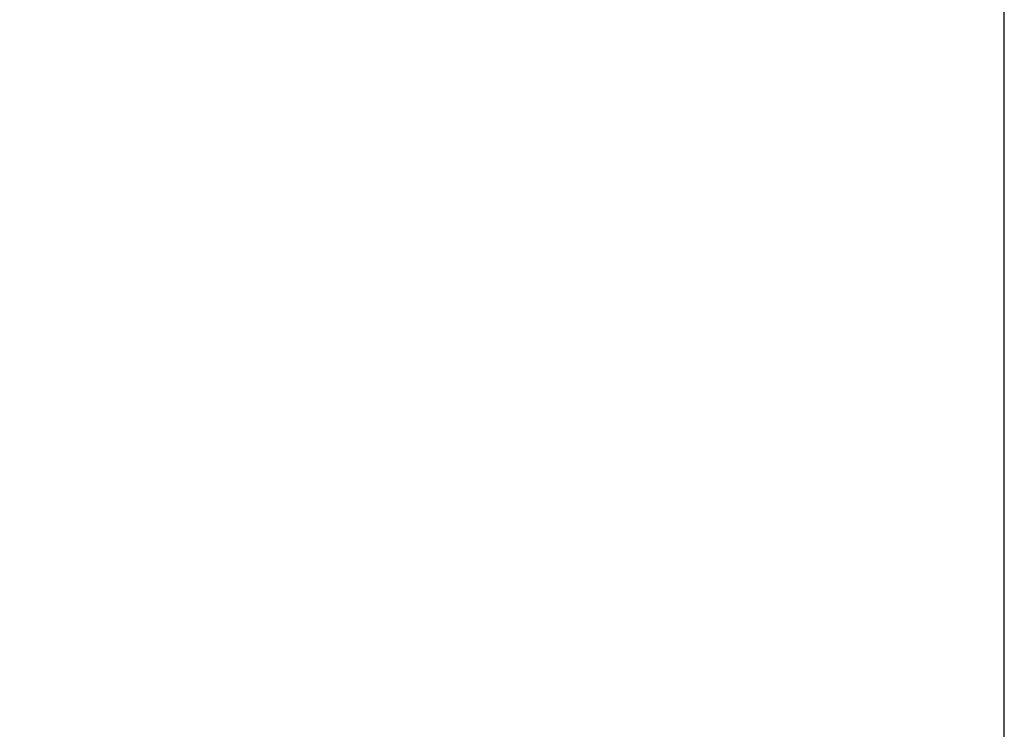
# Model space of a CAD drawing. Header units: inches. Extents: x 0 to 188, y 0 to 141.
# Tile 20 of 21: x 141 to 188, y 43 to 77. Entities that reach past the tile are written whole.
import ezdxf
from ezdxf import colors
from ezdxf.entities.mleader import LeaderData, LeaderLine
from ezdxf.math import Vec2, Vec3

# ---------------------------------------------------------------- set-up
doc = ezdxf.new("R2010")
doc.units = ezdxf.units.IN
doc.header["$MEASUREMENT"] = 0
doc.layers.add('Default', color=7, linetype='Continuous')

# ---------------------------------------------------------------- blocks, each defined once
blk = doc.blocks.new('_DOT')
at = {"color": 0}
blk.add_line((0, 0), (-1, 0), dxfattribs=at)
at = {"color": 0, "const_width": 0.333}
blk.add_lwpolyline([(-0.1665, 0, 1), (0.1665, 0, 1)], format="xyb", close=True, dxfattribs=at)
blk = doc.blocks.new('Block222')
at = {"layer": 'Default', "color": 7, "linetype": 'Continuous'}
ml = blk.add_multileader_mtext('Standard', dxfattribs=at)
ml.set_content('{\\pxsm0.9;\\fArial|b1||i0||c0|p34;\\W1.;SDC249U17BK\\P}', color=7)
ml.set_leader_properties()
ml.set_arrow_properties(name='DOT')
ml.build(insert=Vec2(0, 0))
ml.multileader.update_dxf_attribs({"leader_type": 0, "dogleg_length": 0, "arrow_head_size": 2.25})
ctx = ml.context
ctx.base_point, ctx.char_height, ctx.arrow_head_size, ctx.landing_gap_size = Vec3(152.319, -85.833), 2.25, 2.25, 0.787
ctx.text_align_type = 1
notes = []
notes.append((ctx, [(0, (0, 0, 0), (0, 0), (1, 0), 1, [])]))
ctx.mtext.insert, ctx.mtext.alignment = Vec3(163.433, -84.687), 2
for ctx, leaders in notes:
    for number, flags, end, landing, length, lines in leaders:
        leader = LeaderData()
        leader.index, (leader.has_last_leader_line, leader.has_dogleg_vector, leader.attachment_direction) = number, flags
        leader.last_leader_point, leader.dogleg_vector, leader.dogleg_length = Vec3(end), Vec3(landing), length
        for number, points, colour, breaks in lines:
            line = LeaderLine()
            line.index, line.vertices, line.color, line.breaks = number, Vec3.list(points), colors.encode_raw_color(colour), breaks
            leader.lines.append(line)
        ctx.leaders.append(leader)

msp = doc.modelspace()

# ---------------------------------------------------------------- linework, layer by layer
at = {"layer": 'Default', "color": 7, "linetype": 'Continuous'}
msp.add_line((187.896, 0.103), (187.896, 140.903), dxfattribs=at)

# ---------------------------------------------------------------- block references
at = {"layer": 'Default', "color": 7, "xscale": 0.72, "yscale": 0.72, "zscale": 0.72}
msp.add_blockref('Block222', (62.286, 63.58), dxfattribs=at)

doc.saveas('drawing.dxf')
